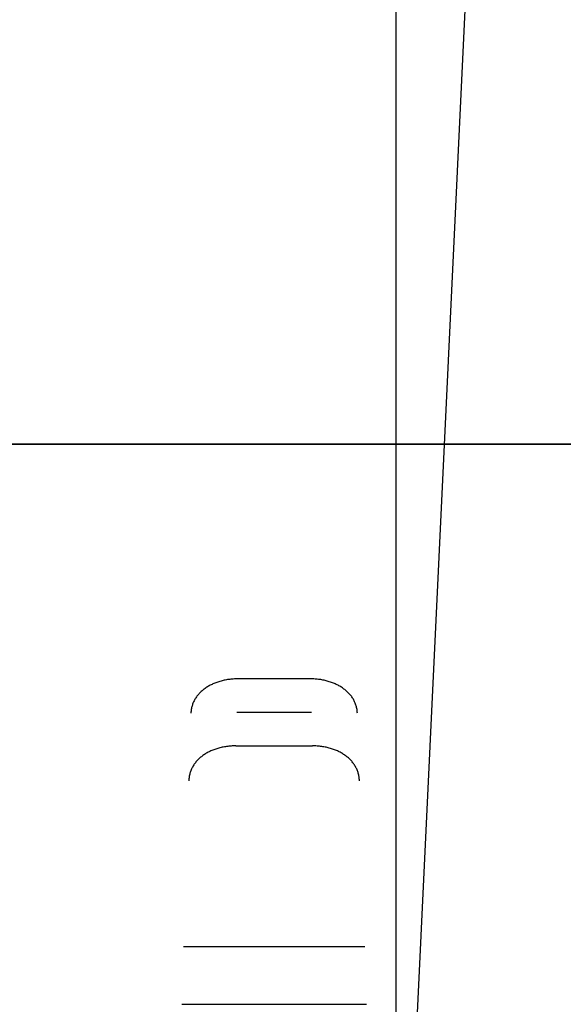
# Model space of a CAD drawing. Header units: millimetres. Extents: x -88 to 88, y -12 to 103.
# Tile 232 of 256: x -41.39 to -40.24, y 14.54 to 16.64. Entities that reach past the tile are written whole.
import ezdxf

# ---------------------------------------------------------------- set-up
doc = ezdxf.new("R2010")
doc.units = ezdxf.units.MM
doc.layers.add('Default', color=7, linetype='Continuous', true_color=0x000000)

msp = doc.modelspace()

# ---------------------------------------------------------------- linework, layer by layer
at = {"layer": 'Default', "color": 254, "true_color": 0xcad1ee}
for points in [[(-40.5912, 13.5685), (-40.5912, 17.8153)], [(-40.5912, 13.5685), (-40.5912, 17.8153)], [(-40.6827, 11.6423), (-40.3932, 17.7352)], [(-40.6827, 11.6423), (-40.3932, 17.7352)], [(-40.6827, 11.6423), (-40.3932, 17.7352)], [(-40.5912, 15.7352), (-40.5912, 17.1852)], [(-46.3912, 15.7352), (-38.5912, 15.7352)], [(-38.5912, 15.7352), (-46.3912, 15.7352)], [(-38.5912, 15.7352), (-46.3912, 15.7352)], [(-40.774, 15.2352), (-40.9283, 15.2352)], [(-40.7718, 15.1638), (-40.9305, 15.1638)], [(-40.9328, 15.0925), (-40.7696, 15.0925)], [(-40.6583, 14.6645), (-41.044, 14.6645)], [(-40.6583, 14.6645), (-41.044, 14.6645)], [(-41.0478, 14.5423), (-40.6545, 14.5423)]]:
    msp.add_lwpolyline(points, dxfattribs=at)
at = {"layer": 'Default', "color": 254, "true_color": 0xcad1ee, "extrusion": (0.999752, -0.0159, -0.015619)}
for points in [[(14.5824, -4.7668), (14.4397, -4.907)], [(14.3638, -4.8444), (14.508, -4.7028)]]:
    msp.add_lwpolyline(points, dxfattribs=at)
at = {"layer": 'Default', "color": 254, "true_color": 0xcad1ee, "extrusion": (1, 0, 0)}
for points in [[(14.5015, -3.9018), (14.5286, -3.8966), (14.5558, -3.8924), (14.5832, -3.8891), (14.6107, -3.8868), (14.6382, -3.8854), (14.6658, -3.885), (14.6934, -3.8855), (14.7209, -3.887), (14.7484, -3.8894), (14.7757, -3.8928), (14.8029, -3.8971), (14.83, -3.9023), (14.8569, -3.9085), (14.8835, -3.9156), (14.9099, -3.9236), (14.936, -3.9325), (14.9618, -3.9423), (14.9872, -3.953), (15.0122, -3.9645), (15.0368, -3.9769), (15.061, -3.9902), (15.0847, -4.0043), (15.1079, -4.0192), (15.1306, -4.0348), (15.1527, -4.0513), (15.1743, -4.0685), (15.1952, -4.0864), (15.2155, -4.1051), (15.2352, -4.1244)], [(15.2352, -4.1244), (15.0925, -4.2645)], [(14.5423, -4.0976), (14.5626, -4.0937), (14.583, -4.0906), (14.6035, -4.0881), (14.6241, -4.0864), (14.6448, -4.0853), (14.6655, -4.085), (14.6861, -4.0854), (14.7068, -4.0865), (14.7274, -4.0883), (14.7479, -4.0908), (14.7683, -4.0941), (14.7886, -4.098), (14.8088, -4.1026), (14.8288, -4.1079), (14.8486, -4.1139), (14.8681, -4.1206), (14.8874, -4.128), (14.9065, -4.136), (14.9253, -4.1446), (14.9437, -4.154), (14.9619, -4.1639), (14.9797, -4.1745), (14.9971, -4.1856), (15.0141, -4.1974), (15.0307, -4.2097), (15.0468, -4.2226), (15.0625, -4.2361), (15.0778, -4.25), (15.0925, -4.2645)], [(14.6887, -3.07), (14.6887, -3.27)]]:
    msp.add_lwpolyline(points, dxfattribs=at)
at = {"layer": 'Default', "color": 254, "true_color": 0xcad1ee, "extrusion": (0.999752, 0.0159, 0.015619)}
for points in [[(15.7389, -3.6311), (15.8817, -3.4909)], [(15.8817, -3.4909), (15.7389, -3.6311)], [(15.8072, -3.4269), (15.6631, -3.5685)]]:
    msp.add_lwpolyline(points, dxfattribs=at)
at = {"layer": 'Default', "color": 254, "true_color": 0xcad1ee, "extrusion": (0.999512, -0.031235, 3.31264e-14)}
msp.add_lwpolyline([(13.8735, -4.0588), (13.8566, -4.0458), (13.8393, -4.0331), (13.8216, -4.0209), (13.8035, -4.0091), (13.785, -3.9977), (13.7661, -3.9868), (13.7468, -3.9764), (13.7272, -3.9665), (13.7073, -3.957), (13.687, -3.9482), (13.6665, -3.9398), (13.6457, -3.932), (13.6247, -3.9248), (13.6034, -3.9182), (13.582, -3.9121), (13.5604, -3.9067), (13.5386, -3.9018), (13.5167, -3.8976), (13.4948, -3.894), (13.4727, -3.8909), (13.4507, -3.8886), (13.4286, -3.8868), (13.4065, -3.8856), (13.3845, -3.8851), (13.3625, -3.8851), (13.3406, -3.8858), (13.3188, -3.887), (13.2971, -3.8888), (13.2756, -3.8912), (13.2543, -3.8942), (13.2332, -3.8977), (13.2123, -3.9018)], dxfattribs=at)
at = {"layer": 'Default', "color": 254, "true_color": 0xcad1ee, "extrusion": (0.022288, 0.713216, 0.70059)}
msp.add_lwpolyline([(41.3842, -12.7158), (41.3877, -12.7157), (41.3911, -12.7154), (41.3945, -12.715), (41.3979, -12.7146), (41.4013, -12.714), (41.4047, -12.7132), (41.408, -12.7124), (41.4113, -12.7114), (41.4146, -12.7104), (41.4178, -12.7092), (41.421, -12.7079), (41.4242, -12.7065), (41.4273, -12.705), (41.4303, -12.7034), (41.4333, -12.7017), (41.4362, -12.6999), (41.4391, -12.698), (41.4419, -12.696), (41.4446, -12.6938), (41.4472, -12.6916), (41.4498, -12.6894), (41.4523, -12.687), (41.4547, -12.6845), (41.457, -12.682), (41.4593, -12.6794), (41.4614, -12.6767), (41.4634, -12.6739), (41.4654, -12.6711), (41.4672, -12.6682), (41.469, -12.6652), (41.4706, -12.6622), (41.4722, -12.6591), (41.4736, -12.656), (41.4749, -12.6528), (41.4762, -12.6496), (41.4773, -12.6463), (41.4783, -12.643), (41.4791, -12.6397), (41.4799, -12.6363), (41.4805, -12.633), (41.4811, -12.6296), (41.4815, -12.6261), (41.4818, -12.6227), (41.482, -12.6193), (41.482, -12.6158)], dxfattribs=at)
at = {"layer": 'Default', "color": 254, "true_color": 0xcad1ee, "extrusion": (-0.022288, 0.713216, 0.70059)}
msp.add_lwpolyline([(40.2783, -14.5037), (40.2748, -14.5035), (40.2714, -14.5033), (40.268, -14.5029), (40.2646, -14.5024), (40.2612, -14.5018), (40.2578, -14.5011), (40.2545, -14.5003), (40.2512, -14.4993), (40.2479, -14.4983), (40.2447, -14.4971), (40.2415, -14.4958), (40.2383, -14.4944), (40.2352, -14.4929), (40.2322, -14.4913), (40.2292, -14.4896), (40.2263, -14.4878), (40.2234, -14.4858), (40.2206, -14.4838), (40.2179, -14.4817), (40.2153, -14.4795), (40.2127, -14.4772), (40.2102, -14.4749), (40.2078, -14.4724), (40.2055, -14.4699), (40.2032, -14.4672), (40.2011, -14.4645), (40.199, -14.4618), (40.1971, -14.4589), (40.1952, -14.456), (40.1935, -14.4531), (40.1919, -14.45), (40.1903, -14.447), (40.1889, -14.4438), (40.1875, -14.4407), (40.1863, -14.4374), (40.1852, -14.4342), (40.1842, -14.4309), (40.1834, -14.4276), (40.1826, -14.4242), (40.1819, -14.4208), (40.1814, -14.4174), (40.181, -14.414), (40.1807, -14.4106), (40.1805, -14.4071), (40.1805, -14.4037)], dxfattribs=at)
at = {"layer": 'Default', "color": 254, "true_color": 0xcad1ee, "extrusion": (0.999512, 0.031235, 2.35579e-13)}
msp.add_lwpolyline([(15.7642, -3.9018), (15.7851, -3.8977), (15.8063, -3.8942), (15.8276, -3.8912), (15.8491, -3.8888), (15.8707, -3.887), (15.8925, -3.8858), (15.9144, -3.8851), (15.9364, -3.8851), (15.9585, -3.8856), (15.9805, -3.8868), (16.0026, -3.8886), (16.0247, -3.8909), (16.0467, -3.894), (16.0687, -3.8976), (16.0906, -3.9018), (16.1123, -3.9067), (16.1339, -3.9121), (16.1554, -3.9182), (16.1766, -3.9248), (16.1977, -3.932), (16.2184, -3.9398), (16.239, -3.9482), (16.2592, -3.957), (16.2792, -3.9665), (16.2988, -3.9764), (16.318, -3.9868), (16.3369, -3.9977), (16.3554, -4.0091), (16.3736, -4.0209), (16.3913, -4.0331), (16.4086, -4.0458), (16.4254, -4.0588)], dxfattribs=at)
at = {"layer": 'Default', "color": 254, "true_color": 0xcad1ee, "extrusion": (0.999512, -0.031235, -3.72899e-13)}
msp.add_lwpolyline([(13.7293, -4.2004), (13.7168, -4.1915), (13.7041, -4.183), (13.6911, -4.1747), (13.6778, -4.1667), (13.6643, -4.1591), (13.6505, -4.1518), (13.6365, -4.1448), (13.6223, -4.1381), (13.6078, -4.1318), (13.5932, -4.1259), (13.5784, -4.1204), (13.5634, -4.1152), (13.5482, -4.1104), (13.533, -4.1061), (13.5176, -4.1021), (13.5021, -4.0985), (13.4865, -4.0954), (13.4708, -4.0926), (13.4551, -4.0903), (13.4393, -4.0884), (13.4235, -4.0869), (13.4077, -4.0859), (13.392, -4.0852), (13.3762, -4.085), (13.3605, -4.0852), (13.3449, -4.0858), (13.3293, -4.0868), (13.3138, -4.0882), (13.2984, -4.0899), (13.2832, -4.0921), (13.268, -4.0947), (13.253, -4.0976)], dxfattribs=at)
at = {"layer": 'Default', "color": 254, "true_color": 0xcad1ee, "extrusion": (0.999512, 0.031235, 8.25771e-14)}
msp.add_lwpolyline([(15.805, -4.0976), (15.82, -4.0947), (15.8351, -4.0921), (15.8504, -4.0899), (15.8657, -4.0882), (15.8812, -4.0868), (15.8968, -4.0858), (15.9125, -4.0852), (15.9282, -4.085), (15.9439, -4.0852), (15.9597, -4.0859), (15.9755, -4.0869), (15.9913, -4.0884), (16.007, -4.0903), (16.0227, -4.0926), (16.0384, -4.0954), (16.054, -4.0985), (16.0695, -4.1021), (16.0849, -4.1061), (16.1002, -4.1104), (16.1153, -4.1152), (16.1303, -4.1204), (16.1451, -4.1259), (16.1598, -4.1318), (16.1742, -4.1381), (16.1884, -4.1448), (16.2025, -4.1518), (16.2162, -4.1591), (16.2298, -4.1667), (16.243, -4.1747), (16.256, -4.183), (16.2688, -4.1915), (16.2812, -4.2004)], dxfattribs=at)
at = {"layer": 'Default', "color": 254, "true_color": 0xcad1ee, "extrusion": (0.999532, -0.029939, -0.006229)}
msp.add_lwpolyline([(13.3068, -4.3558), (10.9559, -4.8447)], dxfattribs=at)
at = {"layer": 'Default', "color": 254, "true_color": 0xcad1ee, "extrusion": (0.999532, 0.029939, 0.006229)}
msp.add_lwpolyline([(13.4021, -4.336), (15.7529, -3.8471)], dxfattribs=at)
at = {"layer": 'Default', "color": 254, "true_color": 0xcad1ee}
for points in [[(-40.9283, 15.2352, -4.1244), (-40.9308, 15.2352, -4.1244), (-40.9333, 15.2351, -4.1243), (-40.9358, 15.235, -4.1242), (-40.9383, 15.2348, -4.124), (-40.9408, 15.2346, -4.1238), (-40.9432, 15.2344, -4.1236), (-40.9456, 15.2341, -4.1233), (-40.948, 15.2338, -4.123), (-40.9504, 15.2335, -4.1226), (-40.9528, 15.2331, -4.1222), (-40.9552, 15.2326, -4.1218), (-40.9575, 15.2321, -4.1213), (-40.9598, 15.2316, -4.1207), (-40.9621, 15.2311, -4.1202), (-40.9643, 15.2305, -4.1196), (-40.9666, 15.2298, -4.119), (-40.9688, 15.2292, -4.1183), (-40.971, 15.2285, -4.1176), (-40.9731, 15.2277, -4.1168), (-40.9753, 15.2269, -4.1161), (-40.9774, 15.2261, -4.1153), (-40.9794, 15.2253, -4.1144), (-40.9815, 15.2244, -4.1136), (-40.9835, 15.2234, -4.1126), (-40.9855, 15.2225, -4.1117), (-40.9874, 15.2215, -4.1108), (-40.9893, 15.2205, -4.1098), (-40.9912, 15.2194, -4.1087), (-40.993, 15.2183, -4.1077), (-40.9948, 15.2172, -4.1066), (-40.9966, 15.216, -4.1055), (-40.9983, 15.2148, -4.1044), (-41, 15.2136, -4.1032), (-41.0016, 15.2124, -4.1021), (-41.0032, 15.2111, -4.1009), (-41.0048, 15.2097, -4.0996), (-41.0063, 15.2084, -4.0984), (-41.0077, 15.207, -4.0971), (-41.0092, 15.2056, -4.0958), (-41.0105, 15.2042, -4.0945), (-41.0119, 15.2027, -4.0932), (-41.0132, 15.2012, -4.0918), (-41.0144, 15.1997, -4.0905), (-41.0156, 15.1982, -4.0891), (-41.0168, 15.1966, -4.0877), (-41.0179, 15.195, -4.0863), (-41.0189, 15.1934, -4.0848), (-41.0199, 15.1917, -4.0834), (-41.0209, 15.19, -4.0819), (-41.0218, 15.1883, -4.0804), (-41.0226, 15.1866, -4.0789), (-41.0234, 15.1849, -4.0774), (-41.0241, 15.1831, -4.0759), (-41.0248, 15.1813, -4.0744), (-41.0254, 15.1795, -4.0729), (-41.026, 15.1777, -4.0713), (-41.0265, 15.1758, -4.0698), (-41.027, 15.174, -4.0682), (-41.0274, 15.1721, -4.0667), (-41.0277, 15.1702, -4.0651), (-41.028, 15.1682, -4.0635), (-41.0282, 15.1663, -4.062), (-41.0284, 15.1643, -4.0604), (-41.0285, 15.1624, -4.0588)], [(-40.6739, 15.1624, -4.0588), (-40.674, 15.1643, -4.0604), (-40.6742, 15.1663, -4.062), (-40.6744, 15.1682, -4.0635), (-40.6746, 15.1702, -4.0651), (-40.675, 15.1721, -4.0667), (-40.6754, 15.174, -4.0682), (-40.6758, 15.1758, -4.0698), (-40.6763, 15.1777, -4.0713), (-40.6769, 15.1795, -4.0729), (-40.6775, 15.1813, -4.0744), (-40.6782, 15.1831, -4.0759), (-40.679, 15.1849, -4.0774), (-40.6798, 15.1866, -4.0789), (-40.6806, 15.1883, -4.0804), (-40.6815, 15.19, -4.0819), (-40.6824, 15.1917, -4.0834), (-40.6834, 15.1934, -4.0848), (-40.6845, 15.195, -4.0863), (-40.6856, 15.1966, -4.0877), (-40.6867, 15.1982, -4.0891), (-40.6879, 15.1997, -4.0905), (-40.6892, 15.2012, -4.0918), (-40.6905, 15.2027, -4.0932), (-40.6918, 15.2042, -4.0945), (-40.6932, 15.2056, -4.0958), (-40.6946, 15.207, -4.0971), (-40.6961, 15.2084, -4.0984), (-40.6976, 15.2098, -4.0997), (-40.6992, 15.2111, -4.1009), (-40.7008, 15.2124, -4.1021), (-40.7024, 15.2136, -4.1033), (-40.7041, 15.2148, -4.1044), (-40.7058, 15.216, -4.1055), (-40.7076, 15.2172, -4.1066), (-40.7093, 15.2183, -4.1077), (-40.7112, 15.2194, -4.1088), (-40.7131, 15.2205, -4.1098), (-40.715, 15.2215, -4.1108), (-40.7169, 15.2225, -4.1117), (-40.7189, 15.2234, -4.1127), (-40.7209, 15.2244, -4.1136), (-40.7229, 15.2253, -4.1144), (-40.725, 15.2261, -4.1153), (-40.7271, 15.2269, -4.1161), (-40.7292, 15.2277, -4.1168), (-40.7314, 15.2285, -4.1176), (-40.7336, 15.2292, -4.1183), (-40.7358, 15.2298, -4.119), (-40.738, 15.2305, -4.1196), (-40.7403, 15.2311, -4.1202), (-40.7426, 15.2316, -4.1207), (-40.7449, 15.2321, -4.1213), (-40.7472, 15.2326, -4.1218), (-40.7496, 15.2331, -4.1222), (-40.7519, 15.2335, -4.1226), (-40.7543, 15.2338, -4.123), (-40.7567, 15.2341, -4.1233), (-40.7592, 15.2344, -4.1236), (-40.7616, 15.2346, -4.1238), (-40.7641, 15.2348, -4.124), (-40.7665, 15.235, -4.1242), (-40.769, 15.2351, -4.1243), (-40.7715, 15.2352, -4.1244), (-40.774, 15.2352, -4.1244)], [(-40.9328, 15.0925, -4.2645), (-40.9353, 15.0925, -4.2645), (-40.9378, 15.0924, -4.2645), (-40.9403, 15.0923, -4.2643), (-40.9427, 15.0922, -4.2642), (-40.9452, 15.092, -4.264), (-40.9476, 15.0917, -4.2637), (-40.9501, 15.0915, -4.2635), (-40.9525, 15.0911, -4.2631), (-40.9549, 15.0908, -4.2628), (-40.9572, 15.0904, -4.2624), (-40.9596, 15.0899, -4.2619), (-40.9619, 15.0895, -4.2614), (-40.9642, 15.089, -4.2609), (-40.9665, 15.0884, -4.2603), (-40.9688, 15.0878, -4.2597), (-40.971, 15.0872, -4.2591), (-40.9732, 15.0865, -4.2584), (-40.9754, 15.0858, -4.2577), (-40.9776, 15.085, -4.257), (-40.9797, 15.0842, -4.2562), (-40.9818, 15.0834, -4.2554), (-40.9839, 15.0826, -4.2546), (-40.9859, 15.0817, -4.2537), (-40.9879, 15.0807, -4.2528), (-40.9899, 15.0798, -4.2519), (-40.9919, 15.0788, -4.251), (-40.9938, 15.0777, -4.25), (-40.9956, 15.0767, -4.249), (-40.9975, 15.0756, -4.2479), (-40.9993, 15.0744, -4.2469), (-41.001, 15.0732, -4.2458), (-41.0027, 15.072, -4.2447), (-41.0044, 15.0708, -4.2435), (-41.0061, 15.0695, -4.2424), (-41.0077, 15.0682, -4.2412), (-41.0092, 15.0669, -4.24), (-41.0107, 15.0655, -4.2388), (-41.0122, 15.0641, -4.2375), (-41.0136, 15.0627, -4.2362), (-41.015, 15.0612, -4.2349), (-41.0163, 15.0597, -4.2336), (-41.0176, 15.0582, -4.2323), (-41.0189, 15.0567, -4.231), (-41.0201, 15.0551, -4.2296), (-41.0212, 15.0535, -4.2282), (-41.0223, 15.0518, -4.2269), (-41.0234, 15.0502, -4.2255), (-41.0244, 15.0485, -4.224), (-41.0253, 15.0468, -4.2226), (-41.0262, 15.045, -4.2212), (-41.0271, 15.0433, -4.2197), (-41.0279, 15.0415, -4.2183), (-41.0286, 15.0397, -4.2168), (-41.0293, 15.0378, -4.2153), (-41.0299, 15.036, -4.2139), (-41.0305, 15.0341, -4.2124), (-41.031, 15.0322, -4.2109), (-41.0315, 15.0302, -4.2094), (-41.0319, 15.0283, -4.2079), (-41.0322, 15.0263, -4.2064), (-41.0325, 15.0243, -4.2049), (-41.0327, 15.0223, -4.2034), (-41.0329, 15.0203, -4.2019), (-41.033, 15.0182, -4.2004)], [(-40.6694, 15.0182, -4.2004), (-40.6695, 15.0203, -4.2019), (-40.6697, 15.0223, -4.2034), (-40.6699, 15.0243, -4.2049), (-40.6701, 15.0263, -4.2064), (-40.6705, 15.0283, -4.2079), (-40.6709, 15.0302, -4.2094), (-40.6713, 15.0322, -4.2109), (-40.6719, 15.0341, -4.2124), (-40.6724, 15.036, -4.2139), (-40.6731, 15.0378, -4.2153), (-40.6737, 15.0397, -4.2168), (-40.6745, 15.0415, -4.2183), (-40.6753, 15.0433, -4.2197), (-40.6761, 15.045, -4.2212), (-40.677, 15.0468, -4.2226), (-40.678, 15.0485, -4.224), (-40.679, 15.0502, -4.2255), (-40.68, 15.0518, -4.2269), (-40.6811, 15.0535, -4.2282), (-40.6823, 15.0551, -4.2296), (-40.6835, 15.0566, -4.231), (-40.6847, 15.0582, -4.2323), (-40.686, 15.0597, -4.2336), (-40.6873, 15.0612, -4.2349), (-40.6887, 15.0627, -4.2362), (-40.6902, 15.0641, -4.2375), (-40.6916, 15.0655, -4.2388), (-40.6931, 15.0669, -4.24), (-40.6947, 15.0682, -4.2412), (-40.6963, 15.0695, -4.2424), (-40.6979, 15.0708, -4.2435), (-40.6996, 15.072, -4.2447), (-40.7013, 15.0732, -4.2458), (-40.7031, 15.0744, -4.2469), (-40.7049, 15.0756, -4.2479), (-40.7067, 15.0767, -4.249), (-40.7086, 15.0777, -4.25), (-40.7105, 15.0788, -4.251), (-40.7124, 15.0798, -4.2519), (-40.7144, 15.0807, -4.2528), (-40.7164, 15.0817, -4.2537), (-40.7185, 15.0826, -4.2546), (-40.7205, 15.0834, -4.2554), (-40.7226, 15.0842, -4.2562), (-40.7248, 15.085, -4.257), (-40.7269, 15.0858, -4.2577), (-40.7291, 15.0865, -4.2584), (-40.7313, 15.0872, -4.2591), (-40.7336, 15.0878, -4.2597), (-40.7358, 15.0884, -4.2603), (-40.7381, 15.089, -4.2609), (-40.7404, 15.0895, -4.2614), (-40.7428, 15.0899, -4.2619), (-40.7451, 15.0904, -4.2623), (-40.7475, 15.0908, -4.2628), (-40.7499, 15.0911, -4.2631), (-40.7523, 15.0915, -4.2635), (-40.7547, 15.0917, -4.2637), (-40.7571, 15.092, -4.264), (-40.7596, 15.0922, -4.2642), (-40.7621, 15.0923, -4.2643), (-40.7646, 15.0924, -4.2645), (-40.7671, 15.0925, -4.2645), (-40.7696, 15.0925, -4.2645)]]:
    msp.add_polyline3d(points, dxfattribs=at)

doc.saveas('drawing.dxf')
